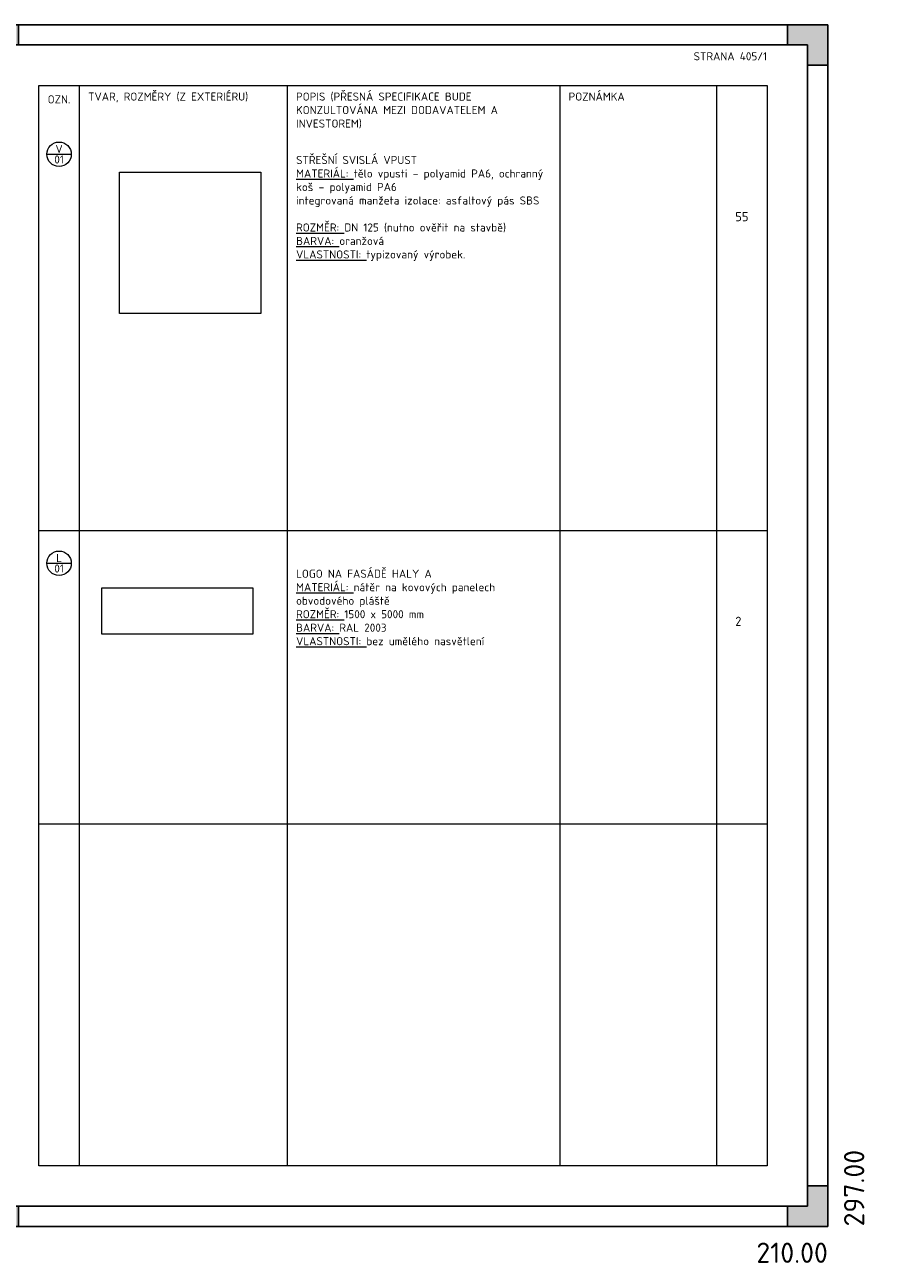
# Model space of a CAD drawing. Header units: millimetres. Extents: x 22307 to 146397, y -26976 to 3633.
# Tile 2 of 3: x 44563 to 65682, y -26976 to 3633. Entities that reach past the tile are written whole.
import ezdxf
from ezdxf.enums import TextEntityAlignment as Align

# ---------------------------------------------------------------- set-up
doc = ezdxf.new("R2010")
doc.units = ezdxf.units.MM
doc.header["$LTSCALE"] = 200
doc.layers.get('Defpoints').update_dxf_attribs({"color": 140})
for name, color, linetype, lineweight in [('A99_N_kce-rez-ten', 4, 'Continuous', 20), ('A99_N_leg-ram', 7, 'Continuous', 9), ('A99_N_txt-popis-100', 240, 'Continuous', 9), ('A99_N_txt-popis-mist', 252, 'Continuous', 9), ('A99_N_znaceni', 160, 'Continuous', 9), ('A99_S_txt-popis-100', 240, 'Continuous', 9), ('ad_N_leg-text', 7, 'Continuous', 9)]:
    doc.layers.add(name, color=color, linetype=linetype, lineweight=lineweight)
doc.styles.add('A99_kota', font='isocpeur.ttf')
doc.styles.add('A99_popis', font='isocpeur.ttf')
doc.styles.add('ad_popis 100', font='isocpeur.ttf', dxfattribs={"height": 200})
picture_1 = doc.add_image_def('image1.png', size_in_pixel=(800, 800))
picture_2 = doc.add_image_def('image2.png', size_in_pixel=(522, 160))

# ---------------------------------------------------------------- blocks, each defined once
blk = doc.blocks.new('*U46')
h = blk.add_hatch(color=0)
h.dxf.hatch_style = 1
h.paths.add_polyline_path([(-210, 287), (-205, 287), (-205, 292), (-200, 292), (-200, 297), (-210, 297)])
h = blk.add_hatch(color=0)
h.dxf.hatch_style = 1
h.paths.add_polyline_path([(0, 287), (-5, 287), (-5, 292), (-10, 292), (-10, 297), (0, 297)])
h = blk.add_hatch(color=0)
h.dxf.hatch_style = 1
h.paths.add_polyline_path([(-210, 10), (-205, 10), (-205, 5), (-200, 5), (-200, 0), (-210, 0)])
h = blk.add_hatch(color=0)
h.dxf.hatch_style = 1
h.paths.add_polyline_path([(0, 0), (0, 10), (-5, 10), (-5, 5), (-10, 5), (-10, 0)])
at = {"color": 0}
for p, q in [((-210, 292), (-210, 297)), ((-205, 297), (-210, 297)), ((-210, 0), (-210, 297)), ((-210, 297), (0, 297)), ((-200, 292), (-200, 297)), ((-10, 292), (-10, 297)), ((0, 297), (-5, 297)), ((0, 297), (0, 0)), ((-205, 5), (-205, 292)), ((-205, 292), (-5, 292)), ((-5, 292), (-5, 5)), ((-205, 287), (-210, 287)), ((-5, 287), (0, 287)), ((-205, 10), (-210, 10)), ((-5, 10), (0, 10)), ((-210, 0), (-210, 5)), ((-5, 5), (-205, 5)), ((-200, 5), (-200, 0)), ((-10, 5), (-10, 0)), ((0, 0), (-210, 0))]:
    blk.add_line(p, q, dxfattribs=at)
at = {"layer": 'Defpoints', "color": 0, "insert": (4, 0), "char_height": 5, "attachment_point": 1, "rotation": 90, "style": 'A99_popis'}
blk.add_mtext('297.00', dxfattribs=at)
at = {"layer": 'Defpoints', "color": 0, "insert": (0, -4), "char_height": 5, "attachment_point": 3, "style": 'A99_popis'}
blk.add_mtext('210.00', dxfattribs=at)
blk = doc.blocks.new('*U40')
at = {"color": 0, "linetype": 'ByBlock'}
blk.add_line((-3.02, 0), (3.02, 0), dxfattribs=at)
blk.add_circle((0, 0), 3.02, dxfattribs=at)
at = {"color": 0, "linetype": 'ByBlock', "style": 'A99_popis'}
for tag, p in [('KATEGORIE', (0, 1.31)), ('PRVEK', (0, -1.3))]:
    blk.add_attdef(tag, text='', height=2, dxfattribs=at).set_placement(p, align=Align.MIDDLE_CENTER)

msp = doc.modelspace()

# ---------------------------------------------------------------- linework, layer by layer
at = {"layer": 'A99_N_leg-ram'}
for p, q in [((44912, -8867), (62912, -8867)), ((44912, -16117), (62912, -16117))]:
    msp.add_line(p, q, dxfattribs=at)
at = {"layer": 'A99_N_leg-ram', "const_width": 2}
msp.add_lwpolyline([(44912, 2133), (62912, 2133), (62912, 1133), (44912, 1133)], close=True, dxfattribs=at)
at = {"layer": 'A99_N_leg-ram'}
for points in [[(44912, 2133), (62912, 2133), (62912, -24567), (44912, -24567)], [(45912, 2133), (45912, 2133)]]:
    msp.add_lwpolyline(points, close=True, dxfattribs=at)
for points in [[(45912, 2133), (45912, -24567)], [(51051, 2133), (51051, -24567)], [(57786, 2133), (57786, -24567)], [(61662, 2133), (61662, -24567)]]:
    msp.add_lwpolyline(points, dxfattribs=at)

# ---------------------------------------------------------------- block references
at = {"layer": 'A99_N_znaceni', "xscale": 100, "yscale": 100, "zscale": 100}
for p, values in [((45412, 433), {'KATEGORIE': 'V', 'PRVEK': '01'}), ((45412, -9676), {'KATEGORIE': 'L', 'PRVEK': '01'})]:
    msp.add_blockref('*U40', p, dxfattribs=at).add_auto_attribs(values)
at = {"layer": 'Defpoints', "ltscale": 0.1, "xscale": 100, "yscale": 100, "zscale": 100}
msp.add_blockref('*U46', (64412, -26067), dxfattribs=at)

# ---------------------------------------------------------------- texts
at = {"layer": 'A99_N_txt-popis-100', "insert": (62912, 2954), "char_height": 200, "attachment_point": 3, "style": 'A99_kota'}
msp.add_mtext_dynamic_manual_height_columns('STRANA 405/1', width=2632.8, gutter_width=1, heights=[0], dxfattribs=at)
at = {"layer": 'A99_S_txt-popis-100', "attachment_point": 1, "style": 'A99_kota'}
for s, width, gutter_width, insert, char_height in [('{\\fISOCPEUR|b1|i0|c238|p34;OZN.}', 576.18, 1, (45129, 1889), 200), ('{\\fISOCPEUR|b1|i0|c238|p34;TVAR, ROZMĚRY (Z EXTERIÉRU)}', 4915.05, 1, (46129, 1958), 200), ('{\\fISOCPEUR|b1|i0|c238|p34;POPIS (PŘESNÁ SPECIFIKACE BUDE KONZULTOVÁNA MEZI DODAVATELEM A INVESTOREM)}', 6306.17, 1, (51268, 1958), 200), ('{\\fISOCPEUR|b1|i0|c238|p34;POZNÁMKA}', 2807.25, 1, (58004, 1958), 200), ('\\A1;{\\fISOCPEUR|b1|i0|c238|p34;STŘEŠNÍ SVISLÁ VPUST}\\P{\\LMATERIÁL:} tělo vpusti – polyamid PA6, ochranný koš – polyamid PA6{\\H1.00002x;\\Pintegrovaná manžeta izolace: asfaltový pás SBS \\P\\P\\pt160;\\LROZMĚR:\\l DN 125 (nutno ověřit na stavbě)\\P\\LBARVA:\\l oranžová\\P\\ptz;\\LVLASTNOSTI:\\l typizovaný výrobek. }', 6413.15, 1250, (51269, 390), 200), ('{\\fISOCPEUR|b1|i0|c238|p34;55}', 339.95, 1250, (62123, -998), 225), ('\\A1;{\\fISOCPEUR|b1|i0|c238|p34;LOGO NA FASÁDĚ HALY A\\P\\fISOCPEUR|b0|i0|c238|p34;\\LMATERIÁL:} nátěr na kovových panelech obvodového pláště{\\H1.00002x;\\P\\pt160;\\LROZMĚR:\\l 1500 x 5000 mm\\P\\ptz;\\LBARVA:\\l RAL 2003\\P\\LVLASTNOSTI:\\l bez umělého nasvětlení }', 6413.15, 1250, (51269, -9835), 200), ('{\\fISOCPEUR|b1|i0|c238|p34;2}', 339.95, 1250, (62123, -10998), 225)]:
    msp.add_mtext_dynamic_manual_height_columns(s, width=width, gutter_width=gutter_width, heights=[0], dxfattribs=dict(at, insert=insert, char_height=char_height))
at = {"layer": 'ad_N_leg-text', "insert": (24280, -3101), "char_height": 200, "width": 17242.52, "attachment_point": 1, "style": 'ad_popis 100'}
msp.add_mtext('\\pi-600,l600,t600;{\\fSymbol|b0|i0|c2|p18;·^I}PŘED VÝROBOU JE NUTNÉ VEŠKERÉ ROZMĚRY ZAMĚŘIT.\\P{\\fSymbol|b0|i0|c2|p18;·^I}PŘI REALIZACI JE NUTNÉ DODRŽET PLATNOU LEGISLATIVU - ZÁKONY, NAŘÍZENÍ VLÁDY, VYHLÁŠKY A DÁLE ROZHODNUTÍ A ZÁVAZNÁ STANOVISKA DOTČENÝCH ORGÁNŮ.\\P{\\fSymbol|b0|i0|c2|p18;·^I}PŘED VÝROBOU JE NUTNÉ PŘEDLOŽIT V DOSTATEČNÉM PŘEDSTIHU DÍLENSKOU DOKUMENTACI K ODSOUHLASENÍ INVESTOROVI A  AUTORSKÉMU DOZORU. KONSTRUKČNÍ SCHÉMATA ANI OSTATNÍ VÝKRESY DÍLENSKOU (VÝROBNÍ) DOKUMENTACI NENAHRAZUJÍ.\\P{\\fSymbol|b0|i0|c2|p18;·^I}PŘI REALIZACI JE NUTNÉ DODRŽET ZÁVAZNÉ POŽADAVKY  PLATNÝCH ČSN. KONSTRUKCE, NA KTERÉ SE NEVZTAHUJÍ ZÁVAZNÁ USTANOVENÍ ČSN, BUDOU PROVEDENY DLE NEZÁVAZNÝCH POŽADAVKŮ PLATNÝCH ČSN  NEBO DODAVATEL JINÝM ZPŮSOBEM PROKAZATELNĚ DOLOŽÍ JEJICH FUNKČNOST.\\P{\\fSymbol|b0|i0|c2|p18;·^I}DODAVATEL GARANTUJE VEŠKERÉ VLASTNOSTI PRVKŮ\\P{\\fSymbol|b0|i0|c2|p18;·^I}KOTVENÍ PRVKŮ, KOTEVNÍ MATERIÁLY  A TECHNOLOGIE PROVÁDĚNÍ BUDOU GARANTOVÁNY DODAVATELEM. ATYPICKÉ POSTUPY BUDOU KONZULTOVÁNY S AUTORSKÝM DOZOREM.\\P{\\fSymbol|b0|i0|c2|p18;·^I}V RÁMCI DÍLENSKÉ DOKUMENTACE ŘEŠIT ZPŮSOB DILATACÍ.', dxfattribs=at)

# ---------------------------------------------------------------- pictures from other files: only their frames are drawn
at = {"layer": 'A99_N_kce-rez-ten', "color": 7, "linetype": 'Continuous', "lineweight": 0, "ltscale": 0.5}
image = msp.add_image(picture_2, insert=(46464, -11431), size_in_units=(3733, 1144), rotation=0, dxfattribs=at)
image.dxf.flags = 15
at = {"layer": 'A99_N_txt-popis-mist'}
image = msp.add_image(picture_1, insert=(46908, -3504), size_in_units=(3493, 3493), dxfattribs=at)
image.dxf.flags = 15

doc.saveas('drawing.dxf')
